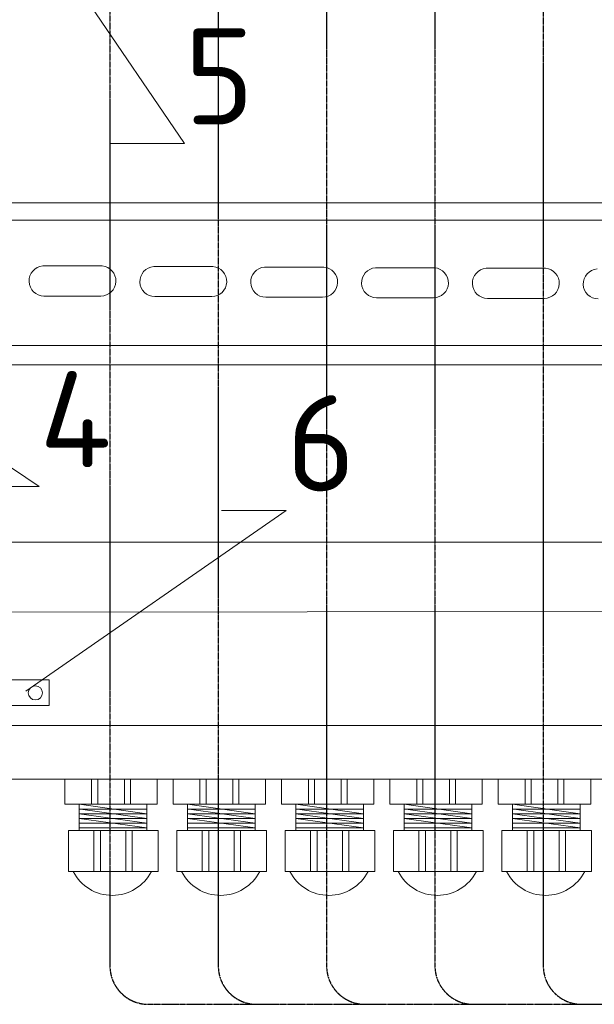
# Model space of a CAD drawing. Header units: millimetres. Extents: x 2008 to 593522, y -10016 to 93699.
# Tile 24 of 102: x 280397 to 281894, y 21906 to 24468. Entities that reach past the tile are written whole.
import ezdxf
from ezdxf import colors
from ezdxf.entities.mleader import LeaderData, LeaderLine
from ezdxf.math import Vec2, Vec3

# ---------------------------------------------------------------- set-up
doc = ezdxf.new("R2010")
doc.units = ezdxf.units.MM
doc.linetypes.add('ACAD_ISO08W100', pattern=[36, 24, -3, 6, -3])
doc.layers.add('Изменения', color=250, linetype='Continuous', lineweight=40)
doc.styles.add('MtXpl_ISOCPEUR', font='isocpeur.ttf')

# ---------------------------------------------------------------- blocks, each defined once
blk = doc.blocks.new('A$C595002f6')
at = {"lineweight": 0}
for p, q in [((-1799, -36.9), (307, -36.9)), ((-1799, -82.2), (307, -82.2)), ((-828.9, -204.5), (-674.5, -204.5)), ((-828.9, -204.5), (-674.5, -204.5)), ((-828.9, -204.5), (-674.5, -204.5)), ((-540.2, -203), (-385.9, -203)), ((-540.2, -203), (-385.9, -203)), ((-540.2, -203), (-385.9, -203)), ((-251.6, -201.5), (-97.2, -201.5)), ((-251.6, -201.5), (-97.2, -201.5)), ((-251.6, -201.5), (-97.2, -201.5)), ((-1406.1, -207.6), (-1251.7, -207.6)), ((-1406.1, -207.6), (-1251.7, -207.6)), ((-1406.1, -207.6), (-1251.7, -207.6)), ((-1117.5, -206.1), (-963.1, -206.1)), ((-1117.5, -206.1), (-963.1, -206.1)), ((-1117.5, -206.1), (-963.1, -206.1)), ((-537.2, -281.3), (-388.9, -281.3)), ((-537.2, -281.3), (-388.9, -281.3)), ((-537.2, -281.3), (-388.9, -281.3)), ((-248.6, -279.8), (-100.3, -279.8)), ((-248.6, -279.8), (-100.3, -279.8)), ((-248.6, -279.8), (-100.3, -279.8)), ((-1403, -285.9), (-1254.8, -285.9)), ((-1403, -285.9), (-1254.8, -285.9)), ((-1403, -285.9), (-1254.8, -285.9)), ((-1114.4, -284.4), (-966.2, -284.4)), ((-1114.4, -284.4), (-966.2, -284.4)), ((-1114.4, -284.4), (-966.2, -284.4)), ((-825.8, -282.9), (-677.6, -282.9)), ((-825.8, -282.9), (-677.6, -282.9)), ((-825.8, -282.9), (-677.6, -282.9)), ((306.9, -408.7), (-1799, -408.7)), ((-1799, -459), (306.9, -459)), ((1107.2, -919.9), (-2095, -919.9)), ((1107.2, -919.9), (-2095, -919.9)), ((1107.2, -919.9), (-2095, -919.9)), ((-2095, -1100.2), (1107.2, -1103.3)), ((-2095, -1100.2), (1107.2, -1103.3)), ((-2095, -1100.2), (1107.2, -1103.3)), ((-114.2, -1278.2), (-114.2, -1345.4)), ((661.7, -1278.2), (-114.2, -1278.2)), ((-114.2, -1278.2), (-114.2, -1345.4)), ((661.7, -1278.2), (-114.2, -1278.2)), ((-114.2, -1278.2), (-114.2, -1345.4)), ((661.7, -1278.2), (-114.2, -1278.2)), ((-114.2, -1345.4), (661.7, -1345.4)), ((-114.2, -1345.4), (661.7, -1345.4)), ((-114.2, -1345.4), (661.7, -1345.4)), ((-1523.8, -1536.7), (-1523.8, -1602)), ((-1523.8, -1536.7), (-1523.8, -1602)), ((-1523.8, -1536.7), (-1523.8, -1602)), ((-1454.2, -1536.7), (-1454.2, -1602)), ((-1454.2, -1536.7), (-1454.2, -1602)), ((-1454.2, -1536.7), (-1454.2, -1602)), ((-1438.5, -1536.7), (-1438.5, -1602)), ((-1438.5, -1536.7), (-1438.5, -1602)), ((-1438.5, -1536.7), (-1438.5, -1602)), ((-1368.6, -1536.7), (-1368.6, -1602)), ((-1368.6, -1536.7), (-1368.6, -1602)), ((-1368.6, -1536.7), (-1368.6, -1602)), ((-1352.9, -1536.7), (-1352.9, -1602)), ((-1352.9, -1536.7), (-1352.9, -1602)), ((-1352.9, -1536.7), (-1352.9, -1602)), ((-1283.3, -1602), (-1283.3, -1536.7)), ((-1283.3, -1602), (-1283.3, -1536.7)), ((-1283.3, -1602), (-1283.3, -1536.7)), ((-1241.6, -1536.7), (-1241.6, -1602)), ((-1241.6, -1536.7), (-1241.6, -1602)), ((-1241.6, -1536.7), (-1241.6, -1602)), ((-1172.1, -1536.7), (-1172.1, -1602)), ((-1172.1, -1536.7), (-1172.1, -1602)), ((-1172.1, -1536.7), (-1172.1, -1602)), ((-1156.4, -1536.7), (-1156.4, -1602)), ((-1156.4, -1536.7), (-1156.4, -1602)), ((-1156.4, -1536.7), (-1156.4, -1602)), ((-1086.5, -1536.7), (-1086.5, -1602)), ((-1086.5, -1536.7), (-1086.5, -1602)), ((-1086.5, -1536.7), (-1086.5, -1602)), ((-1070.8, -1536.7), (-1070.8, -1602)), ((-1070.8, -1536.7), (-1070.8, -1602)), ((-1070.8, -1536.7), (-1070.8, -1602)), ((-1001.2, -1602), (-1001.2, -1536.7)), ((-1001.2, -1602), (-1001.2, -1536.7)), ((-1001.2, -1602), (-1001.2, -1536.7)), ((-959.5, -1536.7), (-959.5, -1602)), ((-959.5, -1536.7), (-959.5, -1602)), ((-959.5, -1536.7), (-959.5, -1602)), ((-890, -1536.7), (-890, -1602)), ((-890, -1536.7), (-890, -1602)), ((-890, -1536.7), (-890, -1602)), ((-874.3, -1536.7), (-874.3, -1602)), ((-874.3, -1536.7), (-874.3, -1602)), ((-874.3, -1536.7), (-874.3, -1602)), ((-804.4, -1536.7), (-804.4, -1602)), ((-804.4, -1536.7), (-804.4, -1602)), ((-804.4, -1536.7), (-804.4, -1602)), ((-788.7, -1536.7), (-788.7, -1602)), ((-788.7, -1536.7), (-788.7, -1602)), ((-788.7, -1536.7), (-788.7, -1602)), ((-719.1, -1602), (-719.1, -1536.7)), ((-719.1, -1602), (-719.1, -1536.7)), ((-719.1, -1602), (-719.1, -1536.7)), ((-677.4, -1536.7), (-677.4, -1602)), ((-677.4, -1536.7), (-677.4, -1602)), ((-677.4, -1536.7), (-677.4, -1602)), ((-607.9, -1536.7), (-607.9, -1602)), ((-607.9, -1536.7), (-607.9, -1602)), ((-607.9, -1536.7), (-607.9, -1602)), ((-592.2, -1536.7), (-592.2, -1602)), ((-592.2, -1536.7), (-592.2, -1602)), ((-592.2, -1536.7), (-592.2, -1602)), ((-522.2, -1536.7), (-522.2, -1602)), ((-522.2, -1536.7), (-522.2, -1602)), ((-522.2, -1536.7), (-522.2, -1602)), ((-506.5, -1536.7), (-506.5, -1602)), ((-506.5, -1536.7), (-506.5, -1602)), ((-506.5, -1536.7), (-506.5, -1602)), ((-437, -1602), (-437, -1536.7)), ((-437, -1602), (-437, -1536.7)), ((-437, -1602), (-437, -1536.7)), ((-395.3, -1536.7), (-395.3, -1602)), ((-395.3, -1536.7), (-395.3, -1602)), ((-395.3, -1536.7), (-395.3, -1602)), ((-325.8, -1536.7), (-325.8, -1602)), ((-325.8, -1536.7), (-325.8, -1602)), ((-325.8, -1536.7), (-325.8, -1602)), ((-310, -1536.7), (-310, -1602)), ((-310, -1536.7), (-310, -1602)), ((-310, -1536.7), (-310, -1602)), ((-240.1, -1536.7), (-240.1, -1602)), ((-240.1, -1536.7), (-240.1, -1602)), ((-240.1, -1536.7), (-240.1, -1602)), ((-224.4, -1536.7), (-224.4, -1602)), ((-224.4, -1536.7), (-224.4, -1602)), ((-224.4, -1536.7), (-224.4, -1602)), ((-154.9, -1602), (-154.9, -1536.7)), ((-154.9, -1602), (-154.9, -1536.7)), ((-154.9, -1602), (-154.9, -1536.7)), ((-1523.8, -1602), (-1283.3, -1602)), ((-1523.8, -1602), (-1283.3, -1602)), ((-1523.8, -1602), (-1283.3, -1602)), ((-1496.4, -1602), (-1496.4, -1670.6)), ((-1496.4, -1627.2), (-1320.4, -1602)), ((-1496.4, -1602), (-1496.4, -1670.6)), ((-1496.4, -1627.2), (-1320.4, -1602)), ((-1496.4, -1602), (-1496.4, -1670.6)), ((-1496.4, -1627.2), (-1320.4, -1602)), ((-1320.4, -1670.6), (-1320.4, -1602)), ((-1320.4, -1670.6), (-1320.4, -1602)), ((-1320.4, -1670.6), (-1320.4, -1602)), ((-1241.6, -1602), (-1001.2, -1602)), ((-1241.6, -1602), (-1001.2, -1602)), ((-1241.6, -1602), (-1001.2, -1602)), ((-1214.3, -1602), (-1214.3, -1670.6)), ((-1214.3, -1627.2), (-1038.3, -1602)), ((-1214.3, -1602), (-1214.3, -1670.6)), ((-1214.3, -1627.2), (-1038.3, -1602)), ((-1214.3, -1602), (-1214.3, -1670.6)), ((-1214.3, -1627.2), (-1038.3, -1602)), ((-1038.3, -1670.6), (-1038.3, -1602)), ((-1038.3, -1670.6), (-1038.3, -1602)), ((-1038.3, -1670.6), (-1038.3, -1602)), ((-959.5, -1602), (-719.1, -1602)), ((-959.5, -1602), (-719.1, -1602)), ((-959.5, -1602), (-719.1, -1602)), ((-932.2, -1602), (-932.2, -1670.6)), ((-932.2, -1627.2), (-756.2, -1602)), ((-932.2, -1602), (-932.2, -1670.6)), ((-932.2, -1627.2), (-756.2, -1602)), ((-932.2, -1602), (-932.2, -1670.6)), ((-932.2, -1627.2), (-756.2, -1602)), ((-756.2, -1670.6), (-756.2, -1602)), ((-756.2, -1670.6), (-756.2, -1602)), ((-756.2, -1670.6), (-756.2, -1602)), ((-677.4, -1602), (-437, -1602)), ((-677.4, -1602), (-437, -1602)), ((-677.4, -1602), (-437, -1602)), ((-650.1, -1602), (-650.1, -1670.6)), ((-650.1, -1627.2), (-474.1, -1602)), ((-650.1, -1602), (-650.1, -1670.6)), ((-650.1, -1627.2), (-474.1, -1602)), ((-650.1, -1602), (-650.1, -1670.6)), ((-650.1, -1627.2), (-474.1, -1602)), ((-474.1, -1670.6), (-474.1, -1602)), ((-474.1, -1670.6), (-474.1, -1602)), ((-474.1, -1670.6), (-474.1, -1602)), ((-395.3, -1602), (-154.9, -1602)), ((-395.3, -1602), (-154.9, -1602)), ((-395.3, -1602), (-154.9, -1602)), ((-368, -1602), (-368, -1670.6)), ((-368, -1627.2), (-192, -1602)), ((-368, -1602), (-368, -1670.6)), ((-368, -1627.2), (-192, -1602)), ((-368, -1602), (-368, -1670.6)), ((-368, -1627.2), (-192, -1602)), ((-192, -1670.6), (-192, -1602)), ((-192, -1670.6), (-192, -1602)), ((-192, -1670.6), (-192, -1602)), ((-1496.4, -1614.9), (-1320.4, -1614.9)), ((-1324.2, -1614.9), (-1496.4, -1639.4)), ((-1496.4, -1614.9), (-1320.4, -1614.9)), ((-1324.2, -1614.9), (-1496.4, -1639.4)), ((-1496.4, -1614.9), (-1320.4, -1614.9)), ((-1324.2, -1614.9), (-1496.4, -1639.4)), ((-1496.4, -1627.2), (-1320.4, -1627.2)), ((-1320.4, -1627.2), (-1496.4, -1651.7)), ((-1496.4, -1627.2), (-1320.4, -1627.2)), ((-1320.4, -1627.2), (-1496.4, -1651.7)), ((-1496.4, -1627.2), (-1320.4, -1627.2)), ((-1320.4, -1627.2), (-1496.4, -1651.7)), ((-1496.4, -1639.4), (-1320.4, -1639.4)), ((-1496.4, -1663.9), (-1320.4, -1639.4)), ((-1496.4, -1639.4), (-1320.4, -1639.4)), ((-1496.4, -1663.9), (-1320.4, -1639.4)), ((-1496.4, -1639.4), (-1320.4, -1639.4)), ((-1496.4, -1663.9), (-1320.4, -1639.4)), ((-1214.3, -1614.9), (-1038.3, -1614.9)), ((-1042.1, -1614.9), (-1214.3, -1639.4)), ((-1214.3, -1614.9), (-1038.3, -1614.9)), ((-1042.1, -1614.9), (-1214.3, -1639.4)), ((-1214.3, -1614.9), (-1038.3, -1614.9)), ((-1042.1, -1614.9), (-1214.3, -1639.4)), ((-1214.3, -1627.2), (-1038.3, -1627.2)), ((-1038.3, -1627.2), (-1214.3, -1651.7)), ((-1214.3, -1627.2), (-1038.3, -1627.2)), ((-1038.3, -1627.2), (-1214.3, -1651.7)), ((-1214.3, -1627.2), (-1038.3, -1627.2)), ((-1038.3, -1627.2), (-1214.3, -1651.7)), ((-1214.3, -1639.4), (-1038.3, -1639.4)), ((-1214.3, -1663.9), (-1038.3, -1639.4)), ((-1214.3, -1639.4), (-1038.3, -1639.4)), ((-1214.3, -1663.9), (-1038.3, -1639.4)), ((-1214.3, -1639.4), (-1038.3, -1639.4)), ((-1214.3, -1663.9), (-1038.3, -1639.4)), ((-932.2, -1614.9), (-756.2, -1614.9)), ((-760, -1614.9), (-932.2, -1639.4)), ((-932.2, -1614.9), (-756.2, -1614.9)), ((-760, -1614.9), (-932.2, -1639.4)), ((-932.2, -1614.9), (-756.2, -1614.9)), ((-760, -1614.9), (-932.2, -1639.4)), ((-932.2, -1627.2), (-756.2, -1627.2)), ((-756.2, -1627.2), (-932.2, -1651.7)), ((-932.2, -1627.2), (-756.2, -1627.2)), ((-756.2, -1627.2), (-932.2, -1651.7)), ((-932.2, -1627.2), (-756.2, -1627.2)), ((-756.2, -1627.2), (-932.2, -1651.7)), ((-932.2, -1639.4), (-756.2, -1639.4)), ((-932.2, -1663.9), (-756.2, -1639.4)), ((-932.2, -1639.4), (-756.2, -1639.4)), ((-932.2, -1663.9), (-756.2, -1639.4)), ((-932.2, -1639.4), (-756.2, -1639.4)), ((-932.2, -1663.9), (-756.2, -1639.4)), ((-650.1, -1614.9), (-474.1, -1614.9)), ((-477.9, -1614.9), (-650.1, -1639.4)), ((-650.1, -1614.9), (-474.1, -1614.9)), ((-477.9, -1614.9), (-650.1, -1639.4)), ((-650.1, -1614.9), (-474.1, -1614.9)), ((-477.9, -1614.9), (-650.1, -1639.4)), ((-650.1, -1627.2), (-474.1, -1627.2)), ((-474.1, -1627.2), (-650.1, -1651.7)), ((-650.1, -1627.2), (-474.1, -1627.2)), ((-474.1, -1627.2), (-650.1, -1651.7)), ((-650.1, -1627.2), (-474.1, -1627.2)), ((-474.1, -1627.2), (-650.1, -1651.7)), ((-650.1, -1639.4), (-474.1, -1639.4)), ((-650.1, -1663.9), (-474.1, -1639.4)), ((-650.1, -1639.4), (-474.1, -1639.4)), ((-650.1, -1663.9), (-474.1, -1639.4)), ((-650.1, -1639.4), (-474.1, -1639.4)), ((-650.1, -1663.9), (-474.1, -1639.4)), ((-368, -1614.9), (-192, -1614.9)), ((-195.8, -1614.9), (-368, -1639.4)), ((-368, -1614.9), (-192, -1614.9)), ((-195.8, -1614.9), (-368, -1639.4)), ((-368, -1614.9), (-192, -1614.9)), ((-195.8, -1614.9), (-368, -1639.4)), ((-368, -1627.2), (-192, -1627.2)), ((-192, -1627.2), (-368, -1651.7)), ((-368, -1627.2), (-192, -1627.2)), ((-192, -1627.2), (-368, -1651.7)), ((-368, -1627.2), (-192, -1627.2)), ((-192, -1627.2), (-368, -1651.7)), ((-368, -1639.4), (-192, -1639.4)), ((-368, -1663.9), (-192, -1639.4)), ((-368, -1639.4), (-192, -1639.4)), ((-368, -1663.9), (-192, -1639.4)), ((-368, -1639.4), (-192, -1639.4)), ((-368, -1663.9), (-192, -1639.4)), ((-1496.4, -1651.7), (-1320.4, -1651.7)), ((-1496.4, -1651.7), (-1320.4, -1651.7)), ((-1496.4, -1651.7), (-1320.4, -1651.7)), ((-1496.4, -1663.9), (-1320.4, -1663.9)), ((-1496.4, -1663.9), (-1320.4, -1663.9)), ((-1496.4, -1663.9), (-1320.4, -1663.9)), ((-1214.3, -1651.7), (-1038.3, -1651.7)), ((-1214.3, -1651.7), (-1038.3, -1651.7)), ((-1214.3, -1651.7), (-1038.3, -1651.7)), ((-1214.3, -1663.9), (-1038.3, -1663.9)), ((-1214.3, -1663.9), (-1038.3, -1663.9)), ((-1214.3, -1663.9), (-1038.3, -1663.9)), ((-932.2, -1651.7), (-756.2, -1651.7)), ((-932.2, -1651.7), (-756.2, -1651.7)), ((-932.2, -1651.7), (-756.2, -1651.7)), ((-932.2, -1663.9), (-756.2, -1663.9)), ((-932.2, -1663.9), (-756.2, -1663.9)), ((-932.2, -1663.9), (-756.2, -1663.9)), ((-650.1, -1651.7), (-474.1, -1651.7)), ((-650.1, -1651.7), (-474.1, -1651.7)), ((-650.1, -1651.7), (-474.1, -1651.7)), ((-650.1, -1663.9), (-474.1, -1663.9)), ((-650.1, -1663.9), (-474.1, -1663.9)), ((-650.1, -1663.9), (-474.1, -1663.9)), ((-368, -1651.7), (-192, -1651.7)), ((-368, -1651.7), (-192, -1651.7)), ((-368, -1651.7), (-192, -1651.7)), ((-368, -1663.9), (-192, -1663.9)), ((-368, -1663.9), (-192, -1663.9)), ((-368, -1663.9), (-192, -1663.9)), ((-1496.4, -1670.6), (-1526.2, -1670.6)), ((-1526.2, -1670.6), (-1526.2, -1777.3)), ((-1496.4, -1670.6), (-1526.2, -1670.6)), ((-1526.2, -1670.6), (-1526.2, -1777.3)), ((-1496.4, -1670.6), (-1526.2, -1670.6)), ((-1526.2, -1670.6), (-1526.2, -1777.3)), ((-1496.4, -1670.6), (-1320.4, -1670.6)), ((-1496.4, -1670.6), (-1320.4, -1670.6)), ((-1496.4, -1670.6), (-1320.4, -1670.6)), ((-1458.5, -1670.6), (-1458.5, -1777.3)), ((-1458.5, -1670.6), (-1458.5, -1777.3)), ((-1458.5, -1670.6), (-1458.5, -1777.3)), ((-1441.7, -1670.6), (-1441.7, -1777.3)), ((-1441.7, -1670.6), (-1441.7, -1777.3)), ((-1441.7, -1670.6), (-1441.7, -1777.3)), ((-1375.6, -1670.6), (-1375.6, -1777.3)), ((-1375.6, -1670.6), (-1375.6, -1777.3)), ((-1375.6, -1670.6), (-1375.6, -1777.3)), ((-1358.3, -1670.6), (-1358.3, -1777.3)), ((-1358.3, -1670.6), (-1358.3, -1777.3)), ((-1358.3, -1670.6), (-1358.3, -1777.3)), ((-1292.3, -1670.6), (-1320.4, -1670.6)), ((-1292.3, -1670.6), (-1320.4, -1670.6)), ((-1292.3, -1670.6), (-1320.4, -1670.6)), ((-1292.3, -1777.3), (-1292.3, -1670.6)), ((-1292.3, -1777.3), (-1292.3, -1670.6)), ((-1292.3, -1777.3), (-1292.3, -1670.6)), ((-1214.3, -1670.6), (-1244.1, -1670.6)), ((-1244.1, -1670.6), (-1244.1, -1777.3)), ((-1214.3, -1670.6), (-1244.1, -1670.6)), ((-1244.1, -1670.6), (-1244.1, -1777.3)), ((-1214.3, -1670.6), (-1244.1, -1670.6)), ((-1244.1, -1670.6), (-1244.1, -1777.3)), ((-1214.3, -1670.6), (-1038.3, -1670.6)), ((-1214.3, -1670.6), (-1038.3, -1670.6)), ((-1214.3, -1670.6), (-1038.3, -1670.6)), ((-1176.4, -1670.6), (-1176.4, -1777.3)), ((-1176.4, -1670.6), (-1176.4, -1777.3)), ((-1176.4, -1670.6), (-1176.4, -1777.3)), ((-1159.6, -1670.6), (-1159.6, -1777.3)), ((-1159.6, -1670.6), (-1159.6, -1777.3)), ((-1159.6, -1670.6), (-1159.6, -1777.3)), ((-1093.5, -1670.6), (-1093.5, -1777.3)), ((-1093.5, -1670.6), (-1093.5, -1777.3)), ((-1093.5, -1670.6), (-1093.5, -1777.3)), ((-1076.2, -1670.6), (-1076.2, -1777.3)), ((-1076.2, -1670.6), (-1076.2, -1777.3)), ((-1076.2, -1670.6), (-1076.2, -1777.3)), ((-1010.2, -1670.6), (-1038.3, -1670.6)), ((-1010.2, -1670.6), (-1038.3, -1670.6)), ((-1010.2, -1670.6), (-1038.3, -1670.6)), ((-1010.2, -1777.3), (-1010.2, -1670.6)), ((-1010.2, -1777.3), (-1010.2, -1670.6)), ((-1010.2, -1777.3), (-1010.2, -1670.6)), ((-932.2, -1670.6), (-962, -1670.6)), ((-962, -1670.6), (-962, -1777.3)), ((-932.2, -1670.6), (-962, -1670.6)), ((-962, -1670.6), (-962, -1777.3)), ((-932.2, -1670.6), (-962, -1670.6)), ((-962, -1670.6), (-962, -1777.3)), ((-932.2, -1670.6), (-756.2, -1670.6)), ((-932.2, -1670.6), (-756.2, -1670.6)), ((-932.2, -1670.6), (-756.2, -1670.6)), ((-894.3, -1670.6), (-894.3, -1777.3)), ((-894.3, -1670.6), (-894.3, -1777.3)), ((-894.3, -1670.6), (-894.3, -1777.3)), ((-877.5, -1670.6), (-877.5, -1777.3)), ((-877.5, -1670.6), (-877.5, -1777.3)), ((-877.5, -1670.6), (-877.5, -1777.3)), ((-811.4, -1670.6), (-811.4, -1777.3)), ((-811.4, -1670.6), (-811.4, -1777.3)), ((-811.4, -1670.6), (-811.4, -1777.3)), ((-794.1, -1670.6), (-794.1, -1777.3)), ((-794.1, -1670.6), (-794.1, -1777.3)), ((-794.1, -1670.6), (-794.1, -1777.3)), ((-728, -1670.6), (-756.2, -1670.6)), ((-728, -1670.6), (-756.2, -1670.6)), ((-728, -1670.6), (-756.2, -1670.6)), ((-728, -1777.3), (-728, -1670.6)), ((-728, -1777.3), (-728, -1670.6)), ((-728, -1777.3), (-728, -1670.6)), ((-650.1, -1670.6), (-679.9, -1670.6)), ((-679.9, -1670.6), (-679.9, -1777.3)), ((-650.1, -1670.6), (-679.9, -1670.6)), ((-679.9, -1670.6), (-679.9, -1777.3)), ((-650.1, -1670.6), (-679.9, -1670.6)), ((-679.9, -1670.6), (-679.9, -1777.3)), ((-650.1, -1670.6), (-474.1, -1670.6)), ((-650.1, -1670.6), (-474.1, -1670.6)), ((-650.1, -1670.6), (-474.1, -1670.6)), ((-612.2, -1670.6), (-612.2, -1777.3)), ((-612.2, -1670.6), (-612.2, -1777.3)), ((-612.2, -1670.6), (-612.2, -1777.3)), ((-595.4, -1670.6), (-595.4, -1777.3)), ((-595.4, -1670.6), (-595.4, -1777.3)), ((-595.4, -1670.6), (-595.4, -1777.3)), ((-529.3, -1670.6), (-529.3, -1777.3)), ((-529.3, -1670.6), (-529.3, -1777.3)), ((-529.3, -1670.6), (-529.3, -1777.3)), ((-512, -1670.6), (-512, -1777.3)), ((-512, -1670.6), (-512, -1777.3)), ((-512, -1670.6), (-512, -1777.3)), ((-445.9, -1670.6), (-474.1, -1670.6)), ((-445.9, -1670.6), (-474.1, -1670.6)), ((-445.9, -1670.6), (-474.1, -1670.6)), ((-445.9, -1777.3), (-445.9, -1670.6)), ((-445.9, -1777.3), (-445.9, -1670.6)), ((-445.9, -1777.3), (-445.9, -1670.6)), ((-368, -1670.6), (-397.8, -1670.6)), ((-397.8, -1670.6), (-397.8, -1777.3)), ((-368, -1670.6), (-397.8, -1670.6)), ((-397.8, -1670.6), (-397.8, -1777.3)), ((-368, -1670.6), (-397.8, -1670.6)), ((-397.8, -1670.6), (-397.8, -1777.3)), ((-368, -1670.6), (-192, -1670.6)), ((-368, -1670.6), (-192, -1670.6)), ((-368, -1670.6), (-192, -1670.6)), ((-330.1, -1670.6), (-330.1, -1777.3)), ((-330.1, -1670.6), (-330.1, -1777.3)), ((-330.1, -1670.6), (-330.1, -1777.3)), ((-313.3, -1670.6), (-313.3, -1777.3)), ((-313.3, -1670.6), (-313.3, -1777.3)), ((-313.3, -1670.6), (-313.3, -1777.3)), ((-247.2, -1670.6), (-247.2, -1777.3)), ((-247.2, -1670.6), (-247.2, -1777.3)), ((-247.2, -1670.6), (-247.2, -1777.3)), ((-229.9, -1670.6), (-229.9, -1777.3)), ((-229.9, -1670.6), (-229.9, -1777.3)), ((-229.9, -1670.6), (-229.9, -1777.3)), ((-163.8, -1670.6), (-192, -1670.6)), ((-163.8, -1670.6), (-192, -1670.6)), ((-163.8, -1670.6), (-192, -1670.6)), ((-163.8, -1777.3), (-163.8, -1670.6)), ((-163.8, -1777.3), (-163.8, -1670.6)), ((-163.8, -1777.3), (-163.8, -1670.6)), ((-1526.2, -1777.3), (-1292.3, -1777.3)), ((-1526.2, -1777.3), (-1292.3, -1777.3)), ((-1526.2, -1777.3), (-1292.3, -1777.3)), ((-1244.1, -1777.3), (-1010.2, -1777.3)), ((-1244.1, -1777.3), (-1010.2, -1777.3)), ((-1244.1, -1777.3), (-1010.2, -1777.3)), ((-962, -1777.3), (-728, -1777.3)), ((-962, -1777.3), (-728, -1777.3)), ((-962, -1777.3), (-728, -1777.3)), ((-679.9, -1777.3), (-445.9, -1777.3)), ((-679.9, -1777.3), (-445.9, -1777.3)), ((-679.9, -1777.3), (-445.9, -1777.3)), ((-397.8, -1777.3), (-163.8, -1777.3)), ((-397.8, -1777.3), (-163.8, -1777.3)), ((-397.8, -1777.3), (-163.8, -1777.3))]:
    blk.add_line(p, q, dxfattribs=at)
for points in [[(-3191.6, -1536.7), (-3191.6, 3033.3), (1368.4, 3033.3), (1368.4, -1536.7), (-3191.6, -1536.7)], [(-2614.6, -1306.5), (-2614.6, -1397.3), (808.1, -1397.3), (808.1, -1306.6)], [(-2614.6, -1306.5), (-2614.6, -1397.3), (808.1, -1397.3), (808.1, -1306.6)], [(-2614.6, -1306.5), (-2614.6, -1397.3), (808.1, -1397.3), (808.1, -1306.6)]]:
    blk.add_lwpolyline(points, dxfattribs=at)
blk.add_circle((-77.8, -1312.4), 18.4, dxfattribs=at)
blk.add_circle((-77.8, -1312.4), 18.4, dxfattribs=at)
blk.add_circle((-77.8, -1312.4), 18.4, dxfattribs=at)
for centre, radius, start, end in [((-825.6, -243.6), 39.2, 94.845, 269.6537), ((-825.6, -243.6), 39.2, 94.845, 269.6537), ((-825.6, -243.6), 39.2, 94.845, 269.6537), ((-677.8, -243.6), 39.2, 270.3463, 85.155), ((-677.8, -243.6), 39.2, 270.3463, 85.155), ((-677.8, -243.6), 39.2, 270.3463, 85.155), ((-536.9, -242.1), 39.2, 94.845, 269.6537), ((-536.9, -242.1), 39.2, 94.845, 269.6537), ((-536.9, -242.1), 39.2, 94.845, 269.6537), ((-389.2, -242.1), 39.2, 270.3463, 85.155), ((-389.2, -242.1), 39.2, 270.3463, 85.155), ((-389.2, -242.1), 39.2, 270.3463, 85.155), ((-248.3, -240.6), 39.2, 94.845, 269.6537), ((-248.3, -240.6), 39.2, 94.845, 269.6537), ((-248.3, -240.6), 39.2, 94.845, 269.6537), ((-100.5, -240.6), 39.2, 270.3463, 85.155), ((-100.5, -240.6), 39.2, 270.3463, 85.155), ((-100.5, -240.6), 39.2, 270.3463, 85.155), ((-1543.6, -248.2), 39.2, 270.3463, 85.155), ((-1543.6, -248.2), 39.2, 270.3463, 85.155), ((-1543.6, -248.2), 39.2, 270.3463, 85.155), ((-1402.8, -246.7), 39.2, 94.845, 269.6537), ((-1402.8, -246.7), 39.2, 94.845, 269.6537), ((-1402.8, -246.7), 39.2, 94.845, 269.6537), ((-1255, -246.7), 39.2, 270.3463, 85.155), ((-1255, -246.7), 39.2, 270.3463, 85.155), ((-1255, -246.7), 39.2, 270.3463, 85.155), ((-1114.2, -245.2), 39.2, 94.845, 269.6537), ((-1114.2, -245.2), 39.2, 94.845, 269.6537), ((-1114.2, -245.2), 39.2, 94.845, 269.6537), ((-966.4, -245.2), 39.2, 270.3463, 85.155), ((-966.4, -245.2), 39.2, 270.3463, 85.155), ((-966.4, -245.2), 39.2, 270.3463, 85.155), ((-1406.5, -1724.9), 114.5, 207.2347, 332.7653), ((-1406.5, -1724.9), 114.5, 207.2347, 332.7653), ((-1406.5, -1724.9), 114.5, 207.2347, 332.7653), ((-1124.4, -1724.9), 114.5, 207.2347, 332.7653), ((-1124.4, -1724.9), 114.5, 207.2347, 332.7653), ((-1124.4, -1724.9), 114.5, 207.2347, 332.7653), ((-842.3, -1724.9), 114.5, 207.2347, 332.7653), ((-842.3, -1724.9), 114.5, 207.2347, 332.7653), ((-842.3, -1724.9), 114.5, 207.2347, 332.7653), ((-560.2, -1724.9), 114.5, 207.2347, 332.7653), ((-560.2, -1724.9), 114.5, 207.2347, 332.7653), ((-560.2, -1724.9), 114.5, 207.2347, 332.7653), ((-278.1, -1724.9), 114.5, 207.2347, 332.7653), ((-278.1, -1724.9), 114.5, 207.2347, 332.7653), ((-278.1, -1724.9), 114.5, 207.2347, 332.7653)]:
    blk.add_arc(centre, radius, start, end, dxfattribs=at)

msp = doc.modelspace()

# ---------------------------------------------------------------- linework, layer by layer
at = {"layer": 'Изменения', "color": 4, "linetype": 'ACAD_ISO08W100', "lineweight": 30, "ltscale": 0.025}
for points in [[(281760.7582, 25537.035), (281760.7582, 22005.7696, 0.414213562), (281860.7582, 21905.7696), (281913.4223, 21905.7696)], [(280337.9756, 25495.7696), (280532.3062, 25495.7696, -0.414213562), (280632.3062, 25395.7696), (280632.3062, 22005.7696, 0.414213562), (280732.3062, 21905.7696), (280784.9703, 21905.7696)], [(281196.5322, 25349.165), (281196.5322, 22005.7696, 0.414213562), (281296.5322, 21905.7696), (281349.1963, 21905.7696)], [(281478.6452, 25349.165), (281478.6452, 22005.7696, 0.414213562), (281578.6452, 21905.7696), (281631.3093, 21905.7696)], [(280914.4192, 25161.295), (280914.4192, 22005.7696, 0.414213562), (281014.4192, 21905.7696), (281067.0833, 21905.7696)], [(280784.9703, 21905.7696), (285149.6026, 21905.7696, 0.414213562), (285249.6026, 22005.7696), (285243.7582, 24635.89)]]:
    msp.add_lwpolyline(points, format="xyb", dxfattribs=at)

# ---------------------------------------------------------------- block references
at = {"color": 18, "lineweight": 0, "ltscale": 0.006, "true_color": 0x000000, "xscale": -1}
msp.add_blockref('A$C595002f6', (280360.4062, 24028.6584), dxfattribs=at)

# ---------------------------------------------------------------- leaders
at = {"color": 1}
ml = msp.add_multileader_mtext('Standard', dxfattribs=at)
ml.set_content('5', color=1, style='MtXpl_ISOCPEUR')
ml.set_leader_properties(lineweight=0)
ml.build(insert=Vec2(0, 0))
ml.multileader.update_dxf_attribs({"has_dogleg": 0, "text_left_attachment_type": 6, "text_right_attachment_type": 6, "text_top_attachment_type": 10, "text_bottom_attachment_type": 10, "arrow_head_size": 0})
ctx = ml.context
ctx.base_point, ctx.char_height, ctx.arrow_head_size, ctx.landing_gap_size, ctx.plane_origin = Vec3(280826.1476, 24145.6901, -70712.625), 250, 0, 0, Vec3(282646.3258, 23380.0875, -70712.625)
ctx.left_attachment, ctx.right_attachment = 6, 6
notes = []
notes.append((ctx, [(1, (1, 1, 0), (280818.1476, 24145.6901, -70712.625), (1, 0), 8, [(0, [(280471.4862, 24668.2328, -70712.625)], 0, [])])]))
ctx.mtext.insert, ctx.mtext.flow_direction = Vec3(280826.1476, 24445.6901, -70712.625), 5
ml = msp.add_multileader_mtext('Standard', dxfattribs=at)
ml.set_content('4', color=1, style='MtXpl_ISOCPEUR')
ml.set_leader_properties(lineweight=0)
ml.build(insert=Vec2(0, 0))
ml.multileader.update_dxf_attribs({"has_dogleg": 0, "text_left_attachment_type": 6, "text_right_attachment_type": 6, "text_top_attachment_type": 10, "text_bottom_attachment_type": 10, "arrow_head_size": 0})
ctx = ml.context
ctx.base_point, ctx.char_height, ctx.arrow_head_size, ctx.landing_gap_size, ctx.plane_origin = Vec3(280448.5501, 23253.1099, -70712.625), 250, 0, 0, Vec3(282268.7284, 22487.5073, -70712.625)
ctx.left_attachment, ctx.right_attachment = 6, 6
notes.append((ctx, [(1, (1, 1, 0), (280440.5501, 23253.1099, -70712.625), (1, 0), 8, [(0, [(280007.4628, 23547.2483, -70712.625)], 0, [])])]))
ctx.mtext.insert, ctx.mtext.flow_direction = Vec3(280448.5501, 23553.1099, -70712.625), 5
ml = msp.add_multileader_mtext('Standard', dxfattribs=at)
ml.set_content('6', color=1, style='MtXpl_ISOCPEUR')
ml.set_leader_properties(lineweight=0)
ml.build(insert=Vec2(0, 0))
ml.multileader.update_dxf_attribs({"has_dogleg": 0, "text_left_attachment_type": 6, "text_right_attachment_type": 6, "text_top_attachment_type": 10, "text_bottom_attachment_type": 10, "arrow_head_size": 0})
ctx = ml.context
ctx.base_point, ctx.char_height, ctx.arrow_head_size, ctx.landing_gap_size, ctx.plane_origin = Vec3(281091.4031, 23190.7943, -70712.625), 250, 0, 0, Vec3(282911.5814, 22425.1917, -70712.625)
ctx.left_attachment, ctx.right_attachment = 6, 6
notes.append((ctx, [(1, (1, 1, 0), (281083.4031, 23190.7943, -70712.625), (1, 0), 8, [(0, [(280413.5034, 22721.0219, -70712.625)], 0, [])])]))
ctx.mtext.insert, ctx.mtext.width, ctx.mtext.flow_direction = Vec3(281091.4031, 23490.7943, -70712.625), 166.987298, 5
for ctx, leaders in notes:
    for number, flags, end, landing, length, lines in leaders:
        leader = LeaderData()
        leader.index, (leader.has_last_leader_line, leader.has_dogleg_vector, leader.attachment_direction) = number, flags
        leader.last_leader_point, leader.dogleg_vector, leader.dogleg_length = Vec3(end), Vec3(landing), length
        for number, points, colour, breaks in lines:
            line = LeaderLine()
            line.index, line.vertices, line.color, line.breaks = number, Vec3.list(points), colors.encode_raw_color(colour), breaks
            leader.lines.append(line)
        ctx.leaders.append(leader)

doc.saveas('drawing.dxf')
